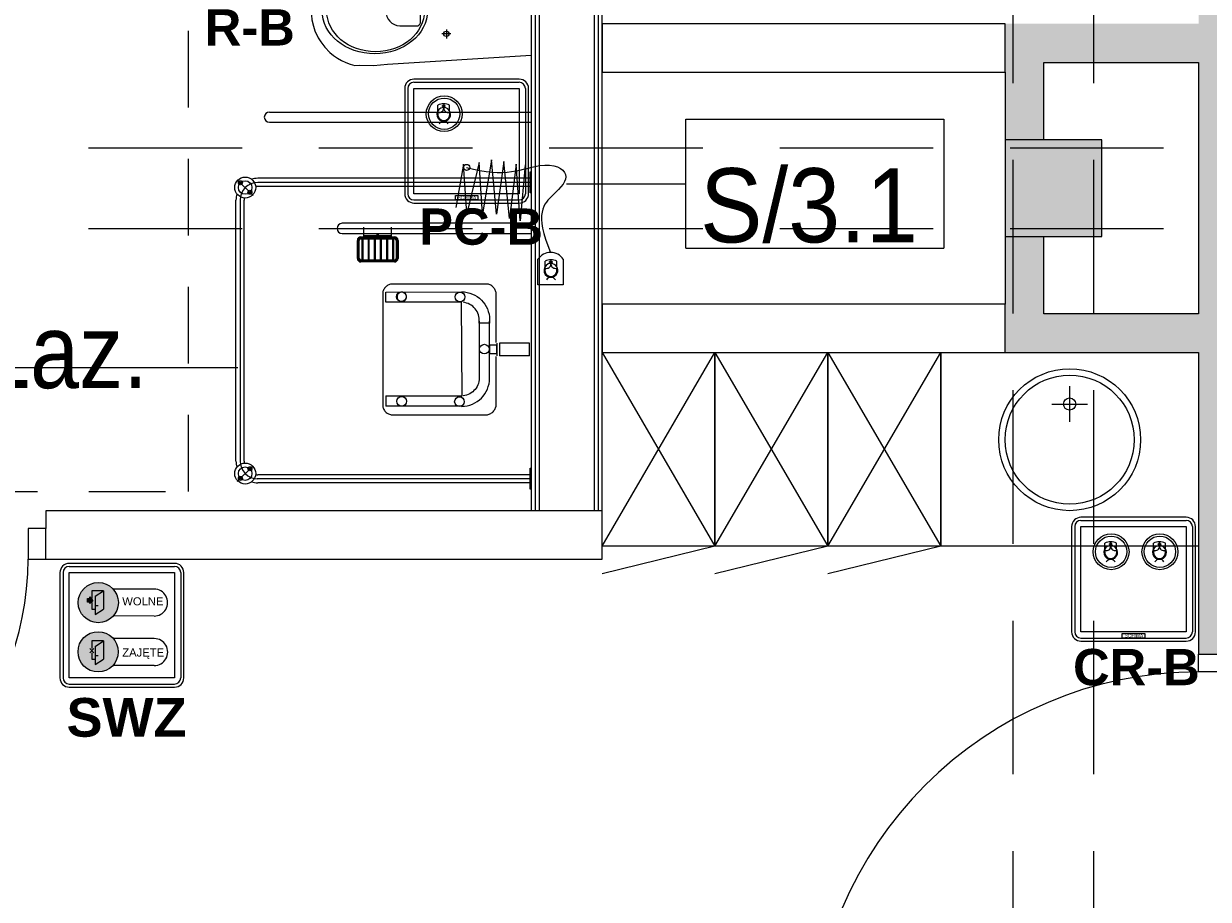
# Model space of a CAD drawing. Header units: centimetres. Extents: x -1316 to 21770, y -8842 to 3590.
# Tile 6 of 125: x -932 to -565, y 668 to 939. Entities that reach past the tile are written whole.
import ezdxf

# ---------------------------------------------------------------- set-up
doc = ezdxf.new("R2010")
doc.units = ezdxf.units.CM
for name, pattern in [('Hidden', [71.4375, 47.625, -23.8125]), ('Ponad', [39.688, 23.813, -15.875]), ('Ukryte', [71.438, 47.625, -23.813])]:
    doc.linetypes.add(name, pattern=pattern)
for name, color, linetype, lineweight in [('A-AREA-IDEN', 2, 'Continuous', 13), ('A-DETL-GENF', 92, 'Continuous', 9), ('A-DETL-HDLN', 90, 'Ukryte', 9), ('A-DETL-MEDM', 33, 'Continuous', 13), ('A-DOOR', 31, 'Continuous', 13), ('A-FLOR-OVHD', 1, 'Ponad', 9), ('A-WALL', 113, 'Continuous', 13), ('A-WALL-FNSH', 113, 'Continuous', 13), ('A-WALL-IDEN', 211, 'Continuous', 13), ('A-WALL-PATT', 111, 'Continuous', 13), ('I-FURN', 30, 'Continuous', 9), ('P-SANR-FIXT', 6, 'Continuous', 9), ('PRZYW_Elementy_inst_przyw', 7, 'Continuous', 9), ('S-COLS', 52, 'Continuous', 13)]:
    doc.layers.add(name, color=color, linetype=linetype, lineweight=lineweight)
doc.styles.add('adam', font='arialbd.ttf')
doc.styles.add('Arial_11', font='arial.ttf', dxfattribs={"width": 0.85, "height": 23})
doc.styles.add('Arial_12', font='arial.ttf', dxfattribs={"width": 0.9, "height": 23})
doc.styles.add('GENERATED_STYLE_1', font='arial.ttf')

# ---------------------------------------------------------------- blocks, each defined once
blk = doc.blocks.new('M_Concrete-Square-Column - 300 x 300mm-1794508-5_piętro III __10_50 m_ - stan projektowany')
at = {"layer": 'S-COLS', "lineweight": 9}
blk.add_hatch(color=254, dxfattribs=at).paths.add_polyline_path([(15, -15), (15, 15), (-15, 15), (-15, -15)], flags=0)
for p, q in [((15, 15), (-15, 15)), ((-15, 15), (-15, -15)), ((15, -15), (15, 15)), ((-15, -15), (15, -15))]:
    blk.add_line(p, q, dxfattribs=at)
blk = doc.blocks.new('Blat - Blat-1345692-5_piętro III __10_50 m_ - stan projektowany')
at = {"layer": 'I-FURN'}
for p, q in [((0, -60), (0, 0)), ((80, -60), (0, -60))]:
    blk.add_line(p, q, dxfattribs=at)
blk = doc.blocks.new('DRZWI 1S - automatyczna etykieta - Drzwi 90 _łazienkowe_-2364279-5_piętro III __10_50 m_ - stan projektowany')
at = {"layer": 'A-DETL-GENF'}
for p, q in [((-50.5, 7.5), (-50.5, -2)), ((-45, 7.5), (-50.5, 7.5)), ((-45, -2), (-45, 7.5)), ((50.5, 7.5), (45, 7.5)), ((45, 7.5), (45, -2)), ((50.5, -2), (50.5, 7.5)), ((-50.5, -2), (-45, -2)), ((45, -2), (50.5, -2))]:
    blk.add_line(p, q, dxfattribs=at)
at = {"layer": 'A-DETL-MEDM', "lineweight": 25}
for p, q in [((-45, 7.5), (-50.5, 7.5)), ((-50.5, 7.5), (-50.5, -2)), ((-45, -2), (-45, 7.5)), ((45, -2), (45, 7.5)), ((45, 7.5), (50.5, 7.5)), ((50.5, 7.5), (50.5, -2)), ((-50.5, -2), (-45, -2)), ((50.5, -2), (45, -2))]:
    blk.add_line(p, q, dxfattribs=at)
at = {"layer": 'A-DOOR'}
blk.add_line((45, 7.5), (45, 97.5), dxfattribs=at)
blk.add_arc((45, 7.5), 90, 90, 180, dxfattribs=at)
blk = doc.blocks.new('umywalka okrągła d _44cm stal nierdzewna - Type 1-2356172-5_piętro III __10_50 m_ - stan projektowany')
at = {"layer": 'P-SANR-FIXT'}
for p, q in [((12.5, -16.43), (12.5, -27.43)), ((7, -21.93), (18, -21.93))]:
    blk.add_line(p, q, dxfattribs=at)
for centre, radius in [((12.5, -33), 22), ((12.5, -33), 20), ((12.5, -21.93), 1.9)]:
    blk.add_circle(centre, radius, dxfattribs=at)
blk = doc.blocks.new('miska ustępowa dla N_35_5x54 wisząca koło narożna - Type 1-2357501-5_piętro III __10_50 m_ - stan projektowany')
at = {"layer": 'P-SANR-FIXT'}
for p, q in [((-1.4, -11), (-4.56, -55.56)), ((29.22, -55.56), (26.4, -11)), ((44.09, -92.2), (44.09, -11)), ((47.21, -92.2), (47.21, -11)), ((4.69, -35.9), (4.69, -38.7)), ((19.8, -35.9), (19.8, -38.7)), ((3.32, -37.31), (6.14, -37.31)), ((18.43, -37.31), (21.25, -37.31)), ((8.17, -46.6), (8.17, -51.72)), ((16.4, -45.33), (9.09, -45.33)), ((17.32, -51.72), (17.32, -46.6)), ((-24.94, -56.63), (-24.94, -77.5)), ((-23.38, -56.63), (-23.38, -79.06)), ((-21.82, -56.63), (-21.82, -79.06)), ((-4.56, -55.56), (-4.88, -59.89)), ((29.58, -59.89), (29.22, -55.56)), ((-4.88, -59.89), (-4.82, -64.32)), ((29.53, -64.32), (29.58, -59.89)), ((-4.82, -64.32), (-4.57, -65.68)), ((-4.57, -65.68), (-4.19, -67.09)), ((29.19, -67.09), (29.57, -65.68)), ((29.57, -65.68), (29.53, -64.32)), ((-4.19, -67.09), (-3.69, -68.46)), ((-3.69, -68.46), (-3.07, -69.78)), ((-3.07, -69.78), (-2.34, -71.05)), ((27.34, -71.05), (28.07, -69.78)), ((28.07, -69.78), (28.69, -68.46)), ((28.69, -68.46), (29.19, -67.09)), ((-2.34, -71.05), (-1.51, -72.26)), ((-1.51, -72.26), (-0.58, -73.39)), ((-0.58, -73.39), (1.02, -74.96)), ((23.98, -74.96), (25.58, -73.39)), ((25.58, -73.39), (26.51, -72.26)), ((26.51, -72.26), (27.34, -71.05)), ((1.02, -74.96), (2.75, -76.27)), ((2.75, -76.27), (4.01, -77.03)), ((4.01, -77.03), (6.13, -78.05)), ((18.87, -78.05), (20.99, -77.03)), ((20.99, -77.03), (22.25, -76.27)), ((22.25, -76.27), (23.98, -74.96)), ((-32.35, -77.5), (-23.38, -77.5)), ((-23.38, -79.06), (-32.35, -79.06)), ((-23.38, -80.62), (-32.35, -80.62)), ((6.13, -78.05), (7.56, -78.51)), ((7.56, -78.51), (9.56, -78.98)), ((9.56, -78.98), (11.02, -79.17)), ((11.02, -79.17), (12.5, -79.25)), ((12.5, -79.25), (13.98, -79.17)), ((13.98, -79.17), (15.44, -78.98)), ((15.44, -78.98), (17.44, -78.51)), ((17.44, -78.51), (18.87, -78.05))]:
    blk.add_line(p, q, dxfattribs=at)
for centre in [(4.69, -37.31), (19.8, -37.31)]:
    blk.add_circle(centre, 0.825, dxfattribs=at)
for centre, radius, start, end in [((-30.79, -56.63), 8.97, 0, 99.9996), ((9.34, -46.48), 1.17, 102.2339, 185.8899), ((16.15, -46.48), 1.17, 354.1101, 77.7661), ((-30.79, -56.63), 7.41, 0, 102.1327), ((-30.79, -56.63), 5.85, 0, 105.4382), ((12.74, -51.5), 4.58, 182.8022, 357.1978), ((-23.38, -79.06), 1.56, 0, 90), ((-23.38, -79.06), 1.56, 270, 0), ((45.65, -92.2), 1.56, 180, 360)]:
    blk.add_arc(centre, radius, start, end, dxfattribs=at)
for centre, major_axis, ratio in [((12.55, -59.51), (0, 16.33), 0.823529), ((12.55, -59.26), (0, 15.16), 0.845174)]:
    blk.add_ellipse(centre, major_axis=major_axis, ratio=ratio, dxfattribs=at)
blk = doc.blocks.new('brodzik natryskowy dla N - Type 1-2359081-5_piętro III __10_50 m_ - stan projektowany')
at = {"layer": 'P-SANR-FIXT'}
for p, q in [((-42.55, -11.3), (-42.55, -11)), ((-39.3, -11), (-39.3, -95.8)), ((-36.05, -11), (-36.05, -11.3)), ((49.36, -11.3), (49.36, -11)), ((52.61, -11), (52.61, -96)), ((55.86, -11), (55.86, -11.3)), ((-27.37, -14.39), (-44.99, -15.67)), ((-44.73, -12.86), (-27.37, -14.39)), ((-36.05, -11.3), (-42.55, -11.3)), ((-40.55, -11.3), (-40.55, -95.8)), ((-38.05, -11.3), (-38.05, -95.8)), ((-26.61, -11.2), (-26.61, -69.6)), ((-23.41, -69.6), (-23.41, -11.2)), ((14.45, -11.52), (10.54, -11.52)), ((10.54, -11.52), (10.54, -20.79)), ((14.45, -11.52), (14.45, -20.79)), ((55.86, -11.3), (49.36, -11.3)), ((51.36, -11.3), (51.36, -95.8)), ((53.86, -11.3), (53.86, -95.8)), ((-28.14, -17.71), (-45.75, -19.5)), ((-44.99, -15.67), (-28.14, -17.71)), ((-29.41, -21.8), (-46.26, -23.33)), ((-45.75, -19.5), (-29.41, -21.8)), ((-5.66, -22.03), (-5.92, -22.14)), ((-5.39, -21.95), (-5.66, -22.03)), ((-5.12, -21.9), (-5.39, -21.95)), ((-4.84, -21.88), (-5.12, -21.9)), ((10.32, -21.88), (-4.84, -21.88)), ((10.54, -20.79), (14.45, -20.79)), ((14.44, -21.54), (10.55, -21.51)), ((13.8, -21.67), (11.19, -21.67)), ((11.19, -21.67), (11.19, -23.94)), ((13.8, -23.94), (13.8, -21.67)), ((30.14, -21.88), (14.73, -21.88)), ((30.36, -21.95), (30.1, -21.9)), ((30.62, -22.03), (30.14, -21.88)), ((30.87, -22.14), (30.62, -22.03)), ((-46.26, -23.33), (-29.41, -26.14)), ((-7.7, -24.28), (-7.74, -24.55)), ((-7.74, -24.55), (-7.74, -54.09)), ((-7.62, -24.01), (-7.7, -24.28)), ((-7.51, -23.75), (-7.62, -24.01)), ((-7.38, -23.5), (-7.51, -23.75)), ((-7.23, -23.25), (-7.38, -23.5)), ((-7.05, -23.02), (-7.23, -23.25)), ((-6.85, -22.81), (-7.05, -23.02)), ((-6.64, -22.61), (-6.85, -22.81)), ((-6.41, -22.43), (-6.64, -22.61)), ((-6.17, -22.27), (-6.41, -22.43)), ((-5.92, -22.14), (-6.17, -22.27)), ((-2.2, -25.89), (-1.53, -25.38)), ((-1.53, -25.38), (-0.81, -24.95)), ((-0.81, -24.95), (-0.05, -24.58)), ((-0.05, -24.58), (0.75, -24.29)), ((0.75, -24.29), (1.58, -24.07)), ((1.58, -24.07), (2.44, -23.94)), ((2.44, -23.94), (4.41, -23.89)), ((22.33, -23.94), (3.78, -23.89)), ((4.41, -23.89), (4.41, -27.12)), ((11.19, -23.94), (13.8, -23.94)), ((23.2, -24.07), (22.33, -23.94)), ((24.03, -24.29), (23.2, -24.07)), ((24.83, -24.58), (24.03, -24.29)), ((25.59, -24.95), (24.83, -24.58)), ((26.31, -25.38), (25.59, -24.95)), ((26.98, -25.89), (26.31, -25.38)), ((31.12, -22.28), (30.87, -22.14)), ((31.36, -22.44), (31.12, -22.28)), ((31.59, -22.62), (31.36, -22.44)), ((31.81, -22.82), (31.59, -22.62)), ((32.01, -23.04), (31.81, -22.82)), ((32.19, -23.27), (32.01, -23.04)), ((32.35, -23.52), (32.19, -23.27)), ((32.49, -23.77), (32.35, -23.52)), ((32.6, -24.04), (32.49, -23.77)), ((32.68, -24.31), (32.6, -24.04)), ((32.74, -24.58), (32.68, -24.31)), ((32.74, -24.86), (32.74, -24.58)), ((32.74, -54.38), (32.74, -24.86)), ((-29.41, -26.14), (-45.5, -27.16)), ((-45.5, -27.16), (-29.67, -31)), ((-4.98, -30.01), (-4.68, -29.22)), ((-4.68, -29.22), (-4.32, -28.45)), ((-4.32, -28.45), (-3.88, -27.74)), ((-3.88, -27.74), (-3.38, -27.07)), ((-3.38, -27.07), (-2.82, -26.45)), ((-2.82, -26.45), (-2.2, -25.89)), ((-0.87, -29.14), (-1.19, -29.56)), ((-0.51, -28.74), (-0.87, -29.14)), ((-0.12, -28.38), (-0.51, -28.74)), ((0.31, -28.06), (-0.12, -28.38)), ((0.76, -27.79), (0.31, -28.06)), ((1.25, -27.55), (0.76, -27.79)), ((1.76, -27.36), (1.25, -27.55)), ((2.29, -27.23), (1.76, -27.36)), ((2.84, -27.14), (2.29, -27.23)), ((3.4, -27.11), (2.84, -27.14)), ((4.41, -27.12), (3.4, -27.11)), ((3.78, -27.12), (21.37, -27.12)), ((21.37, -27.12), (21.94, -27.14)), ((21.94, -27.14), (22.49, -27.23)), ((22.49, -27.23), (23.02, -27.36)), ((23.02, -27.36), (23.53, -27.55)), ((23.53, -27.55), (24.01, -27.79)), ((24.01, -27.79), (24.47, -28.06)), ((24.47, -28.06), (24.89, -28.38)), ((24.89, -28.38), (25.29, -28.74)), ((25.29, -28.74), (25.65, -29.14)), ((25.65, -29.14), (25.96, -29.56)), ((27.59, -26.45), (26.98, -25.89)), ((28.16, -27.07), (27.59, -26.45)), ((28.66, -27.74), (28.16, -27.07)), ((29.09, -28.45), (28.66, -27.74)), ((29.46, -29.22), (29.09, -28.45)), ((29.75, -30.01), (29.46, -29.22)), ((-29.67, -31), (-44.99, -32.02)), ((-44.99, -32.02), (-31.46, -34.32)), ((-5.37, -32.6), (-5.32, -31.71)), ((-5.29, -56.03), (-5.37, -32.6)), ((-5.32, -31.71), (-5.19, -30.85)), ((-5.19, -30.85), (-4.98, -30.01)), ((26.92, -32.43), (-2.15, -32.63)), ((-2.15, -32.63), (-2.15, -56.03)), ((-2.03, -31.55), (-2.11, -32.1)), ((-1.89, -31.01), (-2.03, -31.55)), ((-1.71, -30.51), (-1.89, -31.01)), ((-1.47, -30.02), (-1.71, -30.51)), ((-1.19, -29.56), (-1.47, -30.02)), ((25.96, -29.56), (26.24, -30.02)), ((26.24, -30.02), (26.48, -30.51)), ((26.48, -30.51), (26.66, -31.01)), ((26.66, -31.01), (26.8, -31.55)), ((26.8, -31.55), (26.88, -32.1)), ((26.92, -56.03), (26.92, -32.43)), ((29.97, -30.85), (29.75, -30.01)), ((30.1, -31.71), (29.97, -30.85)), ((30.07, -32.63), (30.07, -56.03)), ((30.15, -32.6), (30.1, -31.71)), ((-5.23, -51), (-5.24, -51.15)), ((-5.24, -51.15), (-5.23, -51.29)), ((-5.21, -50.85), (-5.23, -51)), ((-5.23, -51.29), (-5.21, -51.44)), ((-5.18, -50.71), (-5.21, -50.85)), ((-5.13, -50.58), (-5.18, -50.71)), ((-5.07, -50.45), (-5.13, -50.58)), ((-4.99, -50.33), (-5.07, -50.45)), ((-4.91, -50.21), (-4.99, -50.33)), ((-4.81, -50.11), (-4.91, -50.21)), ((-4.71, -50.02), (-4.81, -50.11)), ((-4.6, -49.93), (-4.71, -50.02)), ((-4.48, -49.86), (-4.6, -49.93)), ((-4.35, -49.8), (-4.48, -49.86)), ((-4.21, -49.75), (-4.35, -49.8)), ((-4.07, -49.71), (-4.21, -49.75)), ((-3.93, -49.69), (-4.07, -49.71)), ((-3.78, -49.68), (-3.93, -49.69)), ((-3.48, -49.71), (-3.63, -49.69)), ((-3.34, -49.75), (-3.48, -49.71)), ((-3.21, -49.8), (-3.34, -49.75)), ((-3.08, -49.86), (-3.21, -49.8)), ((-2.96, -49.93), (-3.08, -49.86)), ((-2.85, -50.02), (-2.96, -49.93)), ((-2.74, -50.11), (-2.85, -50.02)), ((-2.65, -50.21), (-2.74, -50.11)), ((-2.56, -50.33), (-2.65, -50.21)), ((-2.49, -50.45), (-2.56, -50.33)), ((-2.43, -50.58), (-2.49, -50.45)), ((-2.38, -50.71), (-2.43, -50.58)), ((-2.34, -50.85), (-2.38, -50.71)), ((-2.32, -51), (-2.34, -50.85)), ((-2.34, -51.44), (-2.32, -51.29)), ((-2.31, -51.15), (-2.32, -51)), ((-2.32, -51.29), (-2.31, -51.15)), ((-22.41, -54.35), (-25.41, -54.35)), ((-22.81, -62.85), (-22.81, -54.35)), ((-22.61, -62.85), (-22.61, -54.35)), ((-22.41, -63.8), (-22.41, -53.4)), ((-22.11, -63.8), (-22.11, -53.4)), ((-21.81, -63.8), (-21.81, -53.4)), ((-21.81, -53.7), (-15.21, -53.7)), ((-21.81, -54), (-15.21, -54)), ((-21.31, -52.3), (-15.71, -52.3)), ((-21.31, -52.6), (-15.71, -52.6)), ((-21.31, -52.9), (-15.71, -52.9)), ((-15.21, -53.4), (-15.21, -63.8)), ((-14.91, -53.4), (-14.91, -63.8)), ((-14.61, -53.4), (-14.61, -63.8)), ((-7.74, -54.09), (-7.74, -54.37)), ((-7.74, -54.37), (-7.7, -54.64)), ((-7.7, -54.64), (-7.62, -54.91)), ((-7.62, -54.91), (-7.52, -55.18)), ((-5.21, -51.44), (-5.18, -51.58)), ((-5.18, -51.58), (-5.13, -51.71)), ((-5.13, -51.71), (-5.07, -51.84)), ((-5.07, -51.84), (-4.99, -51.96)), ((-4.99, -51.96), (-4.91, -52.08)), ((-4.91, -52.08), (-4.81, -52.18)), ((-4.81, -52.18), (-4.71, -52.27)), ((-4.71, -52.27), (-4.6, -52.36)), ((-4.6, -52.36), (-4.48, -52.43)), ((-4.48, -52.43), (-4.35, -52.49)), ((-4.35, -52.49), (-4.21, -52.54)), ((-4.21, -52.54), (-4.07, -52.58)), ((-4.07, -52.58), (-3.93, -52.6)), ((-3.93, -52.6), (-3.78, -52.61)), ((-3.78, -52.61), (-3.63, -52.6)), ((-3.63, -52.6), (-3.48, -52.58)), ((-3.48, -52.58), (-3.34, -52.54)), ((-3.34, -52.54), (-3.21, -52.49)), ((-3.21, -52.49), (-3.08, -52.43)), ((-3.08, -52.43), (-2.96, -52.36)), ((-2.96, -52.36), (-2.85, -52.27)), ((-2.85, -52.27), (-2.74, -52.18)), ((-2.74, -52.18), (-2.65, -52.08)), ((-2.65, -52.08), (-2.56, -51.96)), ((-2.56, -51.96), (-2.49, -51.84)), ((-2.49, -51.84), (-2.43, -51.71)), ((-2.43, -51.71), (-2.38, -51.58)), ((-2.38, -51.58), (-2.34, -51.44)), ((32.51, -55.21), (32.61, -54.94)), ((32.61, -54.94), (32.69, -54.67)), ((32.69, -54.67), (32.74, -54.38)), ((-21.81, -55.6), (-15.21, -55.6)), ((-21.81, -55.9), (-15.21, -55.9)), ((-21.81, -57.5), (-15.21, -57.5)), ((-21.81, -57.8), (-15.21, -57.8)), ((-7.52, -55.18), (-7.4, -55.43)), ((-7.4, -55.43), (-7.25, -55.67)), ((-7.25, -55.67), (-7.07, -55.9)), ((-7.07, -55.9), (-6.88, -56.11)), ((-6.88, -56.11), (-6.67, -56.31)), ((-6.67, -56.31), (-6.44, -56.49)), ((-6.44, -56.49), (-6.2, -56.64)), ((-6.2, -56.64), (-5.95, -56.77)), ((-5.95, -56.77), (-5.69, -56.88)), ((-5.69, -56.88), (-5.41, -56.96)), ((-5.41, -56.96), (-5.13, -57.01)), ((-2.15, -56.03), (-5.29, -56.03)), ((-5.13, -57.01), (29.82, -57.01)), ((26.92, -56.03), (30.07, -56.03)), ((29.82, -57.01), (30.1, -57.01)), ((30.1, -57.01), (30.38, -56.96)), ((30.38, -56.96), (30.65, -56.89)), ((30.65, -56.89), (30.92, -56.78)), ((30.92, -56.78), (31.17, -56.66)), ((31.17, -56.66), (31.41, -56.51)), ((31.41, -56.51), (31.64, -56.34)), ((31.64, -56.34), (31.85, -56.14)), ((31.85, -56.14), (32.05, -55.93)), ((32.05, -55.93), (32.22, -55.71)), ((32.22, -55.71), (32.38, -55.46)), ((32.38, -55.46), (32.51, -55.21)), ((-21.81, -59.4), (-15.21, -59.4)), ((-21.81, -59.7), (-15.21, -59.7)), ((-21.81, -61.3), (-15.21, -61.3)), ((-21.81, -61.6), (-15.21, -61.6)), ((-22.41, -62.85), (-25.41, -62.85)), ((-21.81, -63.2), (-15.21, -63.2)), ((-21.81, -63.5), (-15.21, -63.5)), ((-15.71, -64.3), (-21.31, -64.3)), ((-15.71, -64.6), (-21.31, -64.6)), ((-15.71, -64.9), (-21.31, -64.9)), ((-35.25, -97.25), (-40.13, -102.13)), ((48.56, -97.25), (53.43, -102.13)), ((47.11, -100.05), (-33.8, -100.05)), ((-33.8, -101.3), (47.11, -101.3)), ((47.11, -102.55), (-33.8, -102.55))]:
    blk.add_line(p, q, dxfattribs=at)
for centre, radius in [((12.42, -25.5), 1.5), ((-3.77, -33.05), 1.5), ((28.71, -33.24), 1.5), ((-3.85, -51.24), 1.5), ((28.59, -51.18), 1.5), ((-37.69, -99.69), 3.25), ((-37.69, -99.69), 2.1), ((-36.21, -98.2), 0.62), ((-36.21, -98.2), 0.32), ((51, -99.69), 3.25), ((49.51, -98.2), 0.62), ((51, -99.69), 2.1), ((49.51, -98.2), 0.32), ((-39.18, -101.17), 0.62), ((-39.18, -101.17), 0.32), ((52.48, -101.17), 0.62), ((52.48, -101.17), 0.32)]:
    blk.add_circle(centre, radius, dxfattribs=at)
for centre, radius, start, end in [((-21.31, -53.4), 1.1, 90, 180), ((-21.31, -53.4), 0.8, 90, 180), ((-21.31, -53.4), 0.5, 90, 180), ((-15.71, -53.4), 1.1, 360, 90), ((-15.71, -53.4), 0.8, 360, 90), ((-15.71, -53.4), 0.5, 360, 90), ((-21.31, -63.8), 1.1, 180, 270), ((-21.31, -63.8), 0.8, 180, 270), ((-21.31, -63.8), 0.5, 180, 270), ((-15.71, -63.8), 0.5, 270, 360), ((-15.71, -63.8), 0.8, 270, 360), ((-15.71, -63.8), 1.1, 270, 360), ((-25.01, -69.6), 1.6, 180, 360), ((-33.8, -95.8), 6.75, 180, 196.4965), ((-33.8, -95.8), 5.5, 180, 270), ((-33.8, -95.8), 4.25, 180, 188.8511), ((47.11, -95.8), 5.5, 270, 360), ((47.11, -95.8), 4.25, 351.1489, 360), ((47.11, -95.8), 6.75, 343.5035, 360), ((-33.8, -95.8), 6.75, 253.5035, 270), ((-33.8, -95.8), 4.25, 261.1489, 270), ((47.11, -95.8), 4.25, 270, 278.8511), ((47.11, -95.8), 6.75, 270, 286.4965)]:
    blk.add_arc(centre, radius, start, end, dxfattribs=at)
blk.add_ellipse((-23.14, -58.6), major_axis=(0, 0.325), ratio=0.224951, dxfattribs=at)
blk = doc.blocks.new('szafki szatniowe - szafki bez siedziska-1388242-5_piętro III __10_50 m_ - stan projektowany')
at = {"layer": 'I-FURN'}
for p, q in [((-17.5, 60), (17.5, 68.63)), ((17.5, 60), (52.5, 68.63)), ((52.5, 60), (87.5, 68.63)), ((17.5, 0), (-17.5, 60)), ((17.5, 60), (-17.5, 0)), ((-17.5, 60), (17.5, 60)), ((-17.5, 0), (-17.5, 60)), ((52.5, 0), (17.5, 60)), ((52.5, 60), (17.5, 0)), ((17.5, 60), (52.5, 60)), ((17.5, 0), (17.5, 60)), ((17.5, 60), (17.5, 0)), ((87.5, 0), (52.5, 60)), ((87.5, 60), (52.5, 0)), ((52.5, 60), (87.5, 60)), ((52.5, 0), (52.5, 60)), ((52.5, 60), (52.5, 0))]:
    blk.add_line(p, q, dxfattribs=at)
blk = doc.blocks.new('DRZWI 1S - automatyczna etykieta - Drzwi 120-2386914-5_piętro III __10_50 m_ - stan projektowany')
at = {"layer": 'A-DETL-GENF'}
for p, q in [((-65.5, 3.5), (-60, 3.5)), ((-65.5, -6), (-65.5, 3.5)), ((-60, 3.5), (-60, -6)), ((60, 3.5), (65.5, 3.5)), ((60, -6), (60, 3.5)), ((65.5, 3.5), (65.5, -6)), ((-60, -6), (-65.5, -6)), ((65.5, -6), (60, -6))]:
    blk.add_line(p, q, dxfattribs=at)
at = {"layer": 'A-DETL-MEDM', "lineweight": 25}
for p, q in [((-65.5, -6), (-65.5, 3.5)), ((-65.5, 3.5), (-60, 3.5)), ((-60, 3.5), (-60, -6)), ((60, 3.5), (60, -6)), ((65.5, 3.5), (60, 3.5)), ((65.5, -6), (65.5, 3.5)), ((-60, -6), (-65.5, -6)), ((60, -6), (65.5, -6))]:
    blk.add_line(p, q, dxfattribs=at)
at = {"layer": 'A-DOOR'}
blk.add_line((60, -6), (60, -126), dxfattribs=at)
blk.add_arc((60, -6), 120, 180, 270, dxfattribs=at)
blk = doc.blocks.new('METKA_POMIESZCZENIA2 - Rozbudowana - bez ramki-2396678-5_piętro III __10_50 m_ - stan projektowany')
at = {"layer": 'A-AREA-IDEN'}
for p, q in [((0, 0.425), (0, 0)), ((0.0976, 0), (-0.8, 0)), ((-0.8, 0), (0.9, 0)), ((0, 0), (0, -0.425))]:
    blk.add_line(p, q, dxfattribs=at)
blk = doc.blocks.new('ET sciana_AT7 - 10mm-2270614-5_piętro III __10_50 m_ - stan projektowany')
at = {"layer": 'A-WALL-IDEN'}
for p, q in [((-0.4, 0.196875), (0.4, 0.196875)), ((-0.4, -0.203125), (-0.4, 0.196875)), ((0.4, 0.196875), (0.4, -0.203125)), ((-0.4, -0.203125), (0.4, -0.203125))]:
    blk.add_line(p, q, dxfattribs=at)
blk = doc.blocks.new('Ikona')
at = {"layer": 'PRZYW_Elementy_inst_przyw'}
h = blk.add_hatch(color=1, dxfattribs=at)
h.dxf.hatch_style = 1
h.paths.add_polyline_path([(-1065.97, 3801.31), (-1066.17, 3801.31), (-1066.17, 3801.08), (-1065.97, 3801.08)])
h.paths.add_polyline_path([(-1065.97, 3801.08), (-1066.17, 3801.08), (-1066.17, 3800.87), (-1065.97, 3800.87)])
h.paths.add_polyline_path([(-1065.74, 3801.08), (-1065.97, 3801.08), (-1065.97, 3800.87), (-1065.74, 3800.87)])
h.paths.add_polyline_path([(-1066.17, 3801.08), (-1066.41, 3801.08), (-1066.41, 3800.87), (-1066.17, 3800.87)])
h.paths.add_polyline_path([(-1065.97, 3800.87), (-1066.17, 3800.87), (-1066.17, 3800.64), (-1065.97, 3800.64)])
at = {"layer": 'PRZYW_Elementy_inst_przyw', "color": 1}
for p, q in [((-1067.65, 3799.71), (-1067.65, 3801.21)), ((-1064.49, 3799.71), (-1064.49, 3801.21))]:
    blk.add_line(p, q, dxfattribs=at)
for points in [[(-1066.17, 3801.31), (-1065.97, 3801.31), (-1065.97, 3800.64), (-1066.17, 3800.64)], [(-1065.74, 3801.08), (-1065.74, 3800.87), (-1066.41, 3800.87), (-1066.41, 3801.08)]]:
    blk.add_lwpolyline(points, close=True, dxfattribs=at)
for centre, radius, start, end in [((-1066.07, 3798.03), 3.55, 63.5398, 116.4602), ((-1066.07, 3798.74), 1.85, 31.7978, 276.8309), ((-1066.06, 3798.68), 1.6, 156.7793, 23.2207), ((-1066.07, 3798.72), 1.65, 89.6447, 89.8927), ((-1066.08, 3798.74), 1.86, 277.2029, 31.4258), ((-1066.07, 3795.45), 1.43, 32.8175, 147.1825)]:
    blk.add_arc(centre, radius, start, end, dxfattribs=at)
at = {"layer": 'PRZYW_Elementy_inst_przyw', "color": 1, "lineweight": 5}
for centre, start, end in [((-1067.2, 3800.4), 253.1892, 358.3615), ((-1064.92, 3800.4), 181.6385, 286.8108)]:
    blk.add_arc(centre, 1.14, start, end, dxfattribs=at)
blk = doc.blocks.new('PC-B')
at = {"layer": 'PRZYW_Elementy_inst_przyw'}
for p, q in [((16.32, 0), (-16.32, 0)), ((-19.2, -2.88), (-19.2, -35.52)), ((-18.24, -2.88), (-18.24, -35.52)), ((-16.32, -0.96), (16.32, -0.96)), ((18.24, -2.88), (18.24, -35.52)), ((19.2, -35.52), (19.2, -2.88)), ((-16.32, -37.44), (16.32, -37.44)), ((-16.32, -38.4), (16.32, -38.4))]:
    blk.add_line(p, q, dxfattribs=at)
at = {"layer": 'PRZYW_Elementy_inst_przyw', "color": 7}
blk.add_lwpolyline([(-16.32, -2.88), (16.32, -2.88), (16.32, -35.52), (-16.32, -35.52)], close=True, dxfattribs=at)
at = {"layer": 'PRZYW_Elementy_inst_przyw', "color": 0}
blk.add_lwpolyline([(-3.49, -36.08), (3.49, -36.08), (3.49, -37.44), (-3.49, -37.44)], close=True, dxfattribs=at)
at = {"layer": 'PRZYW_Elementy_inst_przyw', "color": 0, "lineweight": 5, "ltscale": 0.4}
blk.add_lwpolyline([(29.98, -55.8), (29.98, -63.78), (22.13, -63.78), (22.13, -55.8)], dxfattribs=at)
at = {"layer": 'PRZYW_Elementy_inst_przyw', "lineweight": 5}
for radius in [5.55, 4.87]:
    blk.add_circle((-6.96, -10.7), radius, dxfattribs=at)
at = {"layer": 'PRZYW_Elementy_inst_przyw', "linetype": 'Continuous', "lineweight": -3, "ltscale": 0.4}
blk.add_circle((0, -27.36), 0.96, dxfattribs=at)
at = {"layer": 'PRZYW_Elementy_inst_przyw'}
for centre, radius, start, end in [((-16.32, -2.88), 2.88, 90, 180), ((16.32, -2.88), 2.88, 0, 90), ((-16.32, -2.88), 1.92, 90, 180), ((16.32, -2.88), 1.92, 0, 90), ((-16.32, -35.52), 2.88, 180, 270), ((-16.32, -35.52), 1.92, 180, 270), ((16.32, -35.52), 2.88, 270, 0), ((16.32, -35.52), 1.92, 270, 0)]:
    blk.add_arc(centre, radius, start, end, dxfattribs=at)
at = {"layer": 'PRZYW_Elementy_inst_przyw', "color": 0, "lineweight": 5, "ltscale": 0.4}
blk.add_arc((26.05, -58.49), 4.75, 34.3565, 145.6435, dxfattribs=at)
at = {"layer": 'PRZYW_Elementy_inst_przyw', "color": 0, "linetype": 'Continuous', "lineweight": 5, "ltscale": 0.4}
blk.add_open_spline([(0, -27.36), (11.69, -30.77), (24.21, -24.31), (33.16, -29.41), (27.42, -35.44), (20.7, -41.6), (26.05, -53.73)], degree=3, dxfattribs=at)
at = {"layer": 'PRZYW_Elementy_inst_przyw', "lineweight": 5, "xscale": 1.155937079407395, "yscale": 1.155937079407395, "zscale": 1.155937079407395}
for p in [(1225.21, -4402), (1258.45, -4450.36)]:
    blk.add_blockref('Ikona', p, dxfattribs=at)
at = {"layer": 'PRZYW_Elementy_inst_przyw', "color": 0, "insert": (-2.71, -36.19), "char_height": 1.056, "attachment_point": 1}
blk.add_mtext_dynamic_manual_height_columns('SCHIMA', width=11.8192, gutter_width=12.5, heights=[0], dxfattribs=at)
at = {"layer": 'PRZYW_Elementy_inst_przyw', "color": 7, "linetype": 'Continuous', "lineweight": -3, "style": 'adam'}
blk.add_attdef('NAZWA', (-14.71, -51.32), '', height=11.25, dxfattribs=at)
blk = doc.blocks.new('Ikona2')
at = {"layer": 'PRZYW_Elementy_inst_przyw'}
h = blk.add_hatch(color=106, dxfattribs=at)
h.dxf.hatch_style = 1
h.paths.add_polyline_path([(0.1, -0.27), (-0.1, -0.27), (-0.1, -0.5), (0.1, -0.5)])
h.paths.add_polyline_path([(0.1, -0.5), (-0.1, -0.5), (-0.1, -0.7), (0.1, -0.7)])
h.paths.add_polyline_path([(0.34, -0.5), (0.1, -0.5), (0.1, -0.7), (0.34, -0.7)])
h.paths.add_polyline_path([(-0.1, -0.5), (-0.34, -0.5), (-0.34, -0.7), (-0.1, -0.7)])
h.paths.add_polyline_path([(0.1, -0.7), (-0.1, -0.7), (-0.1, -0.94), (0.1, -0.94)])
at = {"layer": 'PRZYW_Elementy_inst_przyw', "color": 106}
for p, q in [((-1.58, -1.86), (-1.58, -0.37)), ((1.58, -1.86), (1.58, -0.37))]:
    blk.add_line(p, q, dxfattribs=at)
for points in [[(0.34, -0.5), (0.34, -0.7), (-0.34, -0.7), (-0.34, -0.5)], [(-0.1, -0.27), (0.1, -0.27), (0.1, -0.94), (-0.1, -0.94)]]:
    blk.add_lwpolyline(points, close=True, dxfattribs=at)
for centre, radius, start, end in [((0, -3.55), 3.55, 63.5398, 116.4602), ((0, -2.84), 1.85, 31.7978, 276.8309), ((0.01, -2.9), 1.6, 156.7793, 23.2207), ((0, -2.85), 1.65, 89.6447, 89.8927), ((-0.01, -2.84), 1.86, 277.2029, 31.4258), ((0, -6.13), 1.43, 32.8175, 147.1825)]:
    blk.add_arc(centre, radius, start, end, dxfattribs=at)
at = {"layer": 'PRZYW_Elementy_inst_przyw', "color": 106, "lineweight": 5}
for centre, start, end in [((-1.13, -1.18), 253.1892, 358.3615), ((1.15, -1.18), 181.6385, 286.8108)]:
    blk.add_arc(centre, 1.14, start, end, dxfattribs=at)
blk = doc.blocks.new('R-B')
at = {"layer": 'PRZYW_Elementy_inst_przyw'}
for p, q in [((16.32, 0), (-16.32, 0)), ((-19.2, -2.88), (-19.2, -35.52)), ((-18.24, -2.88), (-18.24, -35.52)), ((-16.32, -0.96), (16.32, -0.96)), ((18.24, -2.88), (18.24, -35.52)), ((19.2, -35.52), (19.2, -2.88)), ((-16.32, -37.44), (16.32, -37.44)), ((-16.32, -38.4), (16.32, -38.4))]:
    blk.add_line(p, q, dxfattribs=at)
at = {"layer": 'PRZYW_Elementy_inst_przyw', "color": 7}
blk.add_lwpolyline([(-16.32, -2.88), (16.32, -2.88), (16.32, -35.52), (-16.32, -35.52)], close=True, dxfattribs=at)
at = {"layer": 'PRZYW_Elementy_inst_przyw', "color": 0}
blk.add_lwpolyline([(-3.49, -36.08), (3.49, -36.08), (3.49, -37.44), (-3.49, -37.44)], close=True, dxfattribs=at)
at = {"layer": 'PRZYW_Elementy_inst_przyw', "lineweight": 5}
for radius in [5.55, 4.87]:
    blk.add_circle((8.16, -10.7), radius, dxfattribs=at)
at = {"layer": 'PRZYW_Elementy_inst_przyw'}
for centre, radius, start, end in [((-16.32, -2.88), 2.88, 90, 180), ((16.32, -2.88), 2.88, 0, 90), ((-16.32, -2.88), 1.92, 90, 180), ((16.32, -2.88), 1.92, 0, 90), ((-16.32, -35.52), 2.88, 180, 270), ((-16.32, -35.52), 1.92, 180, 270), ((16.32, -35.52), 2.88, 270, 0), ((16.32, -35.52), 1.92, 270, 0)]:
    blk.add_arc(centre, radius, start, end, dxfattribs=at)
at = {"layer": 'PRZYW_Elementy_inst_przyw', "lineweight": 5, "xscale": 1.155937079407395, "yscale": 1.155937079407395, "zscale": 1.155937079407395}
blk.add_blockref('Ikona2', (8.03, -7.61), dxfattribs=at)
at = {"layer": 'PRZYW_Elementy_inst_przyw', "color": 0, "insert": (-2.71, -36.19), "char_height": 1.056, "attachment_point": 1}
blk.add_mtext_dynamic_manual_height_columns('SCHIMA', width=11.8192, gutter_width=12.5, heights=[0], dxfattribs=at)
at = {"layer": 'PRZYW_Elementy_inst_przyw', "color": 7, "linetype": 'Continuous', "lineweight": -3, "style": 'adam'}
blk.add_attdef('NAZWA', (-13.85, -53.45), '', height=11.25, dxfattribs=at)
blk = doc.blocks.new('Sygnalizator Wolne-Zajęte')
at = {"linetype": 'Continuous', "lineweight": 20, "true_color": 0x139b48}
h = blk.add_hatch(color=114, dxfattribs=at)
h.dxf.hatch_style = 1
edge = h.paths.add_edge_path()
edge.add_arc((6.13, -12.18), 6.24, 0, 360)
at = {"linetype": 'Continuous', "lineweight": 20, "true_color": 0xffffff}
h = blk.add_hatch(color=7, dxfattribs=at)
h.dxf.hatch_style = 1
h.paths.add_polyline_path([(2.79, -10.93), (3.54, -10.93), (3.54, -10.4), (4.49, -11.58), (3.54, -12.43), (3.54, -12.09), (2.79, -12.09)])
at = {"linetype": 'Continuous', "lineweight": 20, "true_color": 0xcd2027}
h = blk.add_hatch(color=242, dxfattribs=at)
h.dxf.hatch_style = 1
edge = h.paths.add_edge_path()
edge.add_arc((6.08, -27.43), 6.24, 0, 360)
at = {"color": 7, "linetype": 'Continuous', "lineweight": 20, "true_color": 0xffffff}
for p, q in [((3.54, -10.93), (3.54, -10.4)), ((3.54, -10.4), (4.49, -11.58)), ((7.71, -8.56), (4.17, -8.56)), ((4.17, -8.56), (4.17, -10.92)), ((5.21, -10.22), (7.71, -8.56)), ((5.21, -10.22), (5.21, -15.89)), ((7.71, -8.56), (7.71, -14.23)), ((4.49, -11.58), (3.54, -12.43)), ((3.54, -12.43), (3.54, -12.09)), ((4.17, -12.19), (4.17, -14.23)), ((4.17, -14.23), (5.21, -14.23)), ((5.21, -13.06), (6.09, -13.06)), ((5.21, -15.89), (7.71, -14.23)), ((7.71, -24.08), (4.17, -24.08)), ((4.17, -24.08), (4.17, -26.44)), ((5.21, -25.74), (7.71, -24.08)), ((7.71, -24.08), (7.71, -29.74)), ((4.72, -26.44), (3.48, -27.71)), ((3.5, -26.44), (4.75, -27.71)), ((4.17, -27.71), (4.17, -29.74)), ((5.21, -25.74), (5.21, -31.41)), ((5.21, -28.57), (6.09, -28.57)), ((4.17, -29.74), (5.21, -29.74)), ((5.21, -31.41), (7.71, -29.74))]:
    blk.add_line(p, q, dxfattribs=at)
at = {"color": 251, "linetype": 'Continuous', "lineweight": 20, "true_color": 0x636466}
for p, q in [((23.49, -8.01), (10.7, -7.99)), ((23.49, -16.35), (10.75, -16.33)), ((23.5, -23.34), (10.73, -23.31)), ((23.51, -31.67), (10.64, -31.65))]:
    blk.add_line(p, q, dxfattribs=at)
at = {"color": 7, "linetype": 'Continuous', "lineweight": 20, "true_color": 0xffffff}
blk.add_lwpolyline([(3.54, -12.09), (2.79, -12.09), (2.79, -10.93), (3.54, -10.93)], dxfattribs=at)
at = {"color": 251, "linetype": 'Continuous', "lineweight": 20, "true_color": 0x636466}
for centre in [(23.47, -12.18), (23.49, -27.5)]:
    blk.add_arc(centre, 4.17, 269.55, 90.0001, dxfattribs=at)
at = {"layer": 'PRZYW_Elementy_inst_przyw', "lineweight": 20}
for p, q in [((29.76, 0), (-2.88, 0)), ((-5.76, -2.88), (-5.76, -35.52)), ((-4.8, -2.88), (-4.8, -35.52)), ((-2.88, -0.96), (29.76, -0.96)), ((31.68, -2.88), (31.68, -35.52)), ((32.64, -35.52), (32.64, -2.88)), ((-2.88, -37.44), (29.76, -37.44)), ((-2.88, -38.4), (29.76, -38.4))]:
    blk.add_line(p, q, dxfattribs=at)
at = {"layer": 'PRZYW_Elementy_inst_przyw', "color": 7, "lineweight": 20}
blk.add_lwpolyline([(-2.88, -2.88), (29.76, -2.88), (29.76, -35.52), (-2.88, -35.52)], close=True, dxfattribs=at)
at = {"layer": 'PRZYW_Elementy_inst_przyw', "color": 251, "lineweight": 20, "true_color": 0x636466}
for centre in [(6.13, -12.18), (6.08, -27.43)]:
    blk.add_circle(centre, 6.24, dxfattribs=at)
at = {"layer": 'PRZYW_Elementy_inst_przyw', "lineweight": 20}
for centre, radius, start, end in [((-2.88, -2.88), 2.88, 90, 180), ((29.76, -2.88), 2.88, 0, 90), ((-2.88, -2.88), 1.92, 90, 180), ((29.76, -2.88), 1.92, 0, 90), ((-2.88, -35.52), 2.88, 180, 270), ((-2.88, -35.52), 1.92, 180, 270), ((29.76, -35.52), 2.88, 270, 0), ((29.76, -35.52), 1.92, 270, 0)]:
    blk.add_arc(centre, radius, start, end, dxfattribs=at)
at = {"color": 116, "linetype": 'Continuous', "lineweight": 20, "true_color": 0x136734, "char_height": 2.5, "attachment_point": 1, "style": 'GENERATED_STYLE_1'}
for s, insert in [('WOLNE', (13.56, -10.53)), ('{\\C244;\\c1973145;ZAJĘTE}', (13.56, -26.4))]:
    blk.add_mtext_dynamic_manual_height_columns(s, width=11.3525, gutter_width=7.5, heights=[0], dxfattribs=dict(at, insert=insert))
at = {"insert": (-3.73, -41.76), "char_height": 2.5, "width": 40.9178, "attachment_point": 1, "style": 'adam'}
blk.add_mtext('{\\H4.8x;SWZ}', dxfattribs=at)
blk = doc.blocks.new('UK4-PPO')
at = {"layer": 'PRZYW_Elementy_inst_przyw'}
for p, q in [((19.21, 19.17), (-13.43, 19.17)), ((-16.31, 16.29), (-16.31, -16.35)), ((-15.35, 16.29), (-15.35, -16.35)), ((-13.43, 18.21), (19.21, 18.21)), ((21.13, 16.29), (21.13, -16.35)), ((22.09, -16.35), (22.09, 16.29)), ((-13.43, -18.27), (19.21, -18.27)), ((-13.43, -19.23), (19.21, -19.23))]:
    blk.add_line(p, q, dxfattribs=at)
at = {"layer": 'PRZYW_Elementy_inst_przyw', "color": 7}
blk.add_lwpolyline([(-13.43, 16.29), (19.21, 16.29), (19.21, -16.35), (-13.43, -16.35)], close=True, dxfattribs=at)
at = {"layer": 'PRZYW_Elementy_inst_przyw', "color": 0}
blk.add_lwpolyline([(-0.6, -16.91), (6.38, -16.91), (6.38, -18.27), (-0.6, -18.27)], close=True, dxfattribs=at)
at = {"layer": 'PRZYW_Elementy_inst_przyw', "lineweight": 5}
for centre, radius in [((-4.07, 8.47), 5.55), ((-4.07, 8.47), 4.87), ((11.05, 8.47), 5.55), ((11.05, 8.47), 4.87)]:
    blk.add_circle(centre, radius, dxfattribs=at)
at = {"layer": 'PRZYW_Elementy_inst_przyw'}
for centre, radius, start, end in [((-13.43, 16.29), 2.88, 90, 180), ((19.21, 16.29), 2.88, 0, 90), ((-13.43, 16.29), 1.92, 90, 180), ((19.21, 16.29), 1.92, 0, 90), ((-13.43, -16.35), 2.88, 180, 270), ((-13.43, -16.35), 1.92, 180, 270), ((19.21, -16.35), 2.88, 270, 0), ((19.21, -16.35), 1.92, 270, 0)]:
    blk.add_arc(centre, radius, start, end, dxfattribs=at)
at = {"layer": 'PRZYW_Elementy_inst_przyw', "lineweight": 5, "xscale": 1.155937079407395, "yscale": 1.155937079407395, "zscale": 1.155937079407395}
for name, p in [('Ikona', (1228.1, -4382.83)), ('Ikona2', (10.92, 11.56))]:
    blk.add_blockref(name, p, dxfattribs=at)
at = {"layer": 'PRZYW_Elementy_inst_przyw', "color": 0, "insert": (0.18, -17.02), "char_height": 1.056, "attachment_point": 1}
blk.add_mtext_dynamic_manual_height_columns('SCHIMA', width=11.8192, gutter_width=12.5, heights=[0], dxfattribs=at)

msp = doc.modelspace()

# ---------------------------------------------------------------- hatches: boundary and pattern name
at = {"layer": 'A-WALL-PATT'}
h = msp.add_hatch(color=9, dxfattribs=at)
h.paths.add_polyline_path([(-567.62, 132.33), (-555.62, 132.33), (-555.62, 152.33), (-567.62, 152.33)], flags=0)
h.paths.add_polyline_path([(-558.12, 283.83), (-555.62, 283.83), (-555.62, 612.83), (-567.62, 612.83), (-567.62, 283.83)], flags=0)
h.paths.add_polyline_path([(-555.62, 743.83), (-555.62, 1032.83), (-567.62, 1032.83), (-567.62, 743.83), (-558.12, 743.83)], flags=0)
h.paths.add_polyline_path([(-555.62, 1163.83), (-555.62, 1383.33), (-567.62, 1383.33), (-567.62, 1163.83), (-558.12, 1163.83)], flags=0)
for points in [[(-567.62, 927.33), (-567.62, 939.33), (-627.62, 939.33), (-627.62, 927.33), (-615.62, 927.33)], [(-567.62, 837.33), (-567.62, 849.33), (-615.62, 849.33), (-615.62, 837.33)]]:
    msp.add_hatch(color=9, dxfattribs=at).paths.add_polyline_path(points, flags=0)
h = msp.add_hatch(color=9, dxfattribs=at)
h.paths.add_polyline_path([(-615.62, 837.33), (-615.62, 873.33), (-627.62, 873.33), (-627.62, 837.33)], flags=0)
h.paths.add_polyline_path([(-627.62, 903.33), (-615.62, 903.33), (-615.62, 927.33), (-627.62, 927.33)], flags=0)

# ---------------------------------------------------------------- linework, layer by layer
at = {"layer": 'A-DETL-HDLN'}
for p, q in [((-625.12, 420.83), (-625.12, 2793.33)), ((-600.12, 420.83), (-600.12, 2793.33)), ((-1197.62, 900.83), (1172.38, 900.83)), ((-1197.62, 875.83), (1172.38, 875.83))]:
    msp.add_line(p, q, dxfattribs=at)
at = {"layer": 'A-FLOR-OVHD'}
for p, q in [((-880.89, 794.27), (-880.89, 944.27)), ((-1030.89, 794.27), (-880.89, 794.27))]:
    msp.add_line(p, q, dxfattribs=at)
at = {"layer": 'A-WALL'}
for p, q in [((-773.37, 988.33), (-773.37, 788.33)), ((-753.87, 988.33), (-753.87, 788.33))]:
    msp.add_line(p, q, dxfattribs=at)
at = {"layer": 'A-WALL', "color": 7, "lineweight": 25}
for p, q in [((-772.12, 988.33), (-772.12, 788.33)), ((-755.12, 988.33), (-755.12, 788.33)), ((-627.62, 939.33), (-752.62, 939.33)), ((-752.62, 939.33), (-752.62, 924.33)), ((-627.62, 924.33), (-627.62, 939.33)), ((-752.62, 924.33), (-627.62, 924.33)), ((-627.62, 852.33), (-752.62, 852.33)), ((-752.62, 852.33), (-752.62, 837.33)), ((-627.62, 837.33), (-627.62, 852.33)), ((-752.62, 837.33), (-627.62, 837.33)), ((-752.62, 788.33), (-925.12, 788.33)), ((-925.12, 788.33), (-925.12, 782.83)), ((-752.62, 773.33), (-752.62, 788.33)), ((-925.12, 773.33), (-752.62, 773.33))]:
    msp.add_line(p, q, dxfattribs=at)
at = {"layer": 'A-WALL', "lineweight": 9}
for p, q in [((-615.62, 927.33), (-567.62, 927.33)), ((-615.62, 903.33), (-615.62, 927.33)), ((-567.62, 927.33), (-567.62, 849.33)), ((-627.62, 924.33), (-627.62, 903.33)), ((-627.62, 873.33), (-627.62, 852.33)), ((-615.62, 849.33), (-615.62, 873.33)), ((-567.62, 849.33), (-615.62, 849.33)), ((-627.62, 837.33), (-567.62, 837.33)), ((-567.62, 837.33), (-567.62, 743.83))]:
    msp.add_line(p, q, dxfattribs=at)
at = {"layer": 'A-WALL-FNSH', "color": 250, "lineweight": 9}
for p, q in [((-774.62, 988.33), (-774.62, 788.33)), ((-752.62, 788.33), (-752.62, 988.33))]:
    msp.add_line(p, q, dxfattribs=at)
at = {"layer": 'A-WALL-IDEN'}
msp.add_line((-763.62, 889.69), (-726.64, 889.69), dxfattribs=at)

# ---------------------------------------------------------------- block references
at = {"layer": 'A-AREA-IDEN', "xscale": 99.99999999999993, "yscale": 99.99999999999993, "zscale": 99.99999999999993}
msp.add_blockref('METKA_POMIESZCZENIA2 - Rozbudowana - bez ramki-2396678-5_piętro III __10_50 m_ - stan projektowany', (-955.61, 832.77), dxfattribs=at)
at = {"layer": 'A-DOOR'}
for name, p, rotation in [('DRZWI 1S - automatyczna etykieta - Drzwi 90 _łazienkowe_-2364279-5_piętro III __10_50 m_ - stan projektowany', (-975.62, 780.83), 180), ('DRZWI 1S - automatyczna etykieta - Drzwi 120-2386914-5_piętro III __10_50 m_ - stan projektowany', (-561.62, 678.33), 269.9999999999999)]:
    msp.add_blockref(name, p, dxfattribs=dict(at, rotation=rotation))
at = {"layer": 'A-WALL-IDEN', "xscale": 99.99999999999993, "yscale": 99.99999999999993, "zscale": 99.99999999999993}
msp.add_blockref('ET sciana_AT7 - 10mm-2270614-5_piętro III __10_50 m_ - stan projektowany', (-686.64, 890.01), dxfattribs=at)
at = {"layer": 'I-FURN', "rotation": 180}
msp.add_blockref('szafki szatniowe - szafki bez siedziska-1388242-5_piętro III __10_50 m_ - stan projektowany', (-665.12, 837.33), dxfattribs=at)
at = {"layer": 'I-FURN'}
msp.add_blockref('Blat - Blat-1345692-5_piętro III __10_50 m_ - stan projektowany', (-647.62, 837.33), dxfattribs=at)
at = {"layer": 'P-SANR-FIXT', "rotation": 270.0000000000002}
for name, p in [('miska ustępowa dla N_35_5x54 wisząca koło narożna - Type 1-2357501-5_piętro III __10_50 m_ - stan projektowany', (-763.62, 955.98)), ('brodzik natryskowy dla N - Type 1-2359081-5_piętro III __10_50 m_ - stan projektowany', (-763.62, 850.83))]:
    msp.add_blockref(name, p, dxfattribs=at)
at = {"layer": 'P-SANR-FIXT'}
msp.add_blockref('umywalka okrągła d _44cm stal nierdzewna - Type 1-2356172-5_piętro III __10_50 m_ - stan projektowany', (-620.12, 843.33), dxfattribs=at)
at = {"layer": 'PRZYW_Elementy_inst_przyw', "linetype": 'Hidden', "lineweight": 5}
for name, p, values in [('R-B', (-862, 986), {'NAZWA': 'R-B'}), ('PC-B', (-794.64, 922.11), {'NAZWA': 'PC-B'})]:
    msp.add_blockref(name, p, dxfattribs=at).add_auto_attribs(values)
at = {"layer": 'PRZYW_Elementy_inst_przyw'}
ref = msp.add_blockref('UK4-PPO', (-590.69, 767.11), dxfattribs=at)
ref.add_attrib('NAZWA', 'CR-B', (-606.57, 734.19), dxfattribs={"color": 7, "linetype": 'Continuous', "lineweight": -3, "height": 11.25, "style": 'adam'})
msp.add_blockref('Sygnalizator Wolne-Zajęte', (-915, 772), dxfattribs=at)
at = {"layer": 'S-COLS', "lineweight": 9}
msp.add_blockref('M_Concrete-Square-Column - 300 x 300mm-1794508-5_piętro III __10_50 m_ - stan projektowany', (-612.62, 888.33), dxfattribs=at)

# ---------------------------------------------------------------- texts
at = {"layer": 'A-AREA-IDEN', "color": 0, "insert": (-945.19, 825.99), "char_height": 23, "width": 51.765, "attachment_point": 7, "line_spacing_factor": 0.936439, "style": 'Arial_11'}
msp.add_mtext('\\pt84.99995,169.9999,255.00008,340.00003,424.99998,509.99993,595.00011,680.00006,765.00001,849.99996,934.99991,1020.00009,1105.00004,1189.99999,1274.99994,1359.99989,1445.00007,1530.00002,1614.99997,1699.99992,1785.0001,1870.00005,1955,2039.99995,2124.9999,2210.00008,2295.00003,2379.99998,2464.99993,2550.00011,2635.00006,2720.00001;Łaz.', dxfattribs=at)
at = {"layer": 'A-WALL-IDEN', "insert": (-688.46, 882.85), "char_height": 23, "width": 67.32, "attachment_point": 5, "line_spacing_factor": 0.936439, "style": 'Arial_12'}
msp.add_mtext('\\pxqc,t4.96957,9.93913,14.9087,19.87826,24.84783,29.81739,34.78696,39.75652,44.72609,49.69565,54.66522,59.63478,64.60435,69.57391,74.54348,79.51304,84.48261,89.45217,94.42174,99.3913,104.36087,109.33043,114.3,119.26957,124.23913,129.2087,134.17826,139.14783,144.11739,149.08696,154.05652,159.02609;{S/3.1}', dxfattribs=at)

doc.saveas('drawing.dxf')
